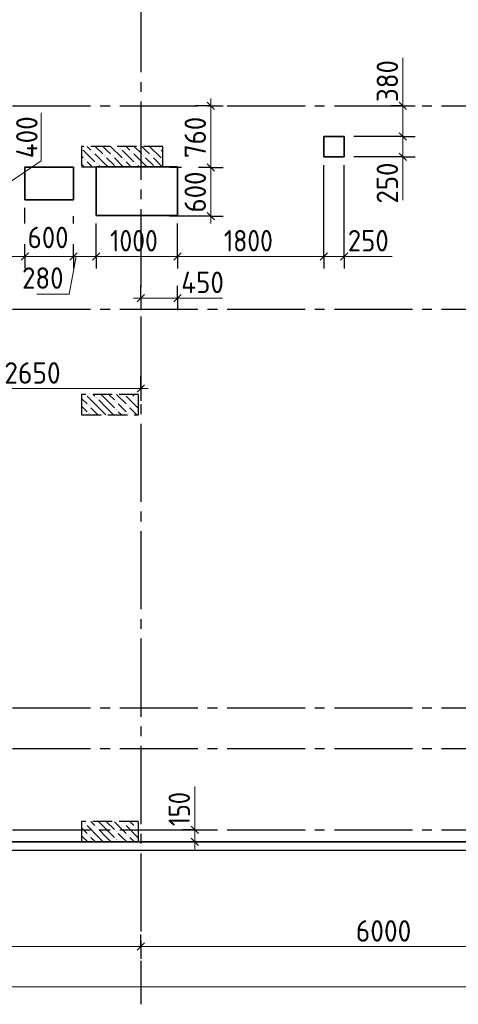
# Model space of a CAD drawing. Header units: millimetres. Extents: x 0 to 50400, y 0 to 36643.
# Tile 4 of 15: x 17023 to 22420, y 8317 to 20419. Entities that reach past the tile are written whole.
import ezdxf

# ---------------------------------------------------------------- set-up
doc = ezdxf.new("R2010")
doc.units = ezdxf.units.MM
doc.linetypes.add('______2', pattern=[324, 240, -84])
doc.linetypes.add('______5', pattern=[1320, 960, -120, 120, -120])
for name, color, linetype, lineweight in [('Standard', 7, 'Continuous', 25), ('ЖБ Перекрытие верхний уровень', 7, 'Continuous', 35), ('ЖБ Пилон', 7, 'Continuous', 35), ('Примечания', 7, 'Continuous', 13), ('Размерная линия_ общее', 7, 'Continuous', 13)]:
    doc.layers.add(name, color=color, linetype=linetype, lineweight=lineweight)
doc.layers.add('Оси', color=7, linetype='______5', true_color=0x656565)
doc.styles.add('ISOCPEUR', font='txt')

msp = doc.modelspace()

# ---------------------------------------------------------------- hatches: boundary and pattern name
at = {"layer": 'ЖБ Пилон', "linetype": 'Continuous', "lineweight": -3, "transparency": 33554687}
for points in [[(17919, 18793), (17924, 18798), (17928, 18793), (17924, 18788)], [(18255, 18841), (18260, 18846), (18264, 18841), (18260, 18836)], [(18399, 18793), (18404, 18798), (18408, 18793), (18404, 18788)], [(18735, 18841), (18740, 18846), (18744, 18841), (18740, 18836)], [(17823, 18697), (17828, 18702), (17832, 18697), (17828, 18692)], [(17967, 18649), (17972, 18654), (17976, 18649), (17972, 18645)], [(18063, 18745), (18068, 18750), (18072, 18745), (18068, 18741)], [(18159, 18745), (18164, 18750), (18168, 18745), (18164, 18741)], [(18303, 18697), (18308, 18702), (18312, 18697), (18308, 18692)], [(18447, 18649), (18452, 18654), (18456, 18649), (18452, 18645)], [(18543, 18745), (18548, 18750), (18552, 18745), (18548, 18741)], [(18639, 18745), (18644, 18750), (18648, 18745), (18644, 18741)], [(18783, 18697), (18785, 18700), (18785, 18695)], [(17967, 15769), (17972, 15774), (17976, 15769), (17972, 15765)], [(18447, 15769), (18452, 15774), (18456, 15769), (18452, 15765)], [(17871, 15673), (17876, 15678), (17880, 15673), (17876, 15668)], [(18207, 15721), (18212, 15726), (18216, 15721), (18212, 15716)], [(18207, 15625), (18212, 15630), (18216, 15625), (18212, 15621)], [(18351, 15673), (18356, 15678), (18360, 15673), (18356, 15668)], [(17871, 15577), (17876, 15582), (17880, 15577), (17876, 15572)], [(18351, 15577), (18356, 15582), (18360, 15577), (18356, 15572)], [(17823, 10537), (17828, 10542), (17832, 10537), (17828, 10532)], [(18303, 10537), (18308, 10542), (18312, 10537), (18308, 10532)], [(17967, 10489), (17972, 10494), (17976, 10489), (17972, 10485)], [(18207, 10441), (18212, 10446), (18216, 10441), (18212, 10436)], [(18447, 10489), (18452, 10494), (18456, 10489), (18452, 10485)], [(17871, 10393), (17876, 10398), (17880, 10393), (17876, 10388)], [(18207, 10345), (18212, 10350), (18216, 10345), (18212, 10340)], [(18351, 10393), (18356, 10398), (18360, 10393), (18356, 10388)]]:
    msp.add_hatch(color=7, dxfattribs=at).paths.add_polyline_path(points, flags=16)

# ---------------------------------------------------------------- linework, layer by layer
at = {"layer": 'Standard', "color": 254, "linetype": 'Continuous', "lineweight": -3, "true_color": 0xc4c4ff, "transparency": 33554687}
msp.add_lwpolyline([(8915, 10212), (40365, 10212), (40365, 32712), (8915, 32712), (8915, 10212)], dxfattribs=at)
at = {"layer": 'ЖБ Перекрытие верхний уровень', "color": 7, "linetype": 'Continuous', "lineweight": 35, "transparency": 33554687}
for p, q in [((21014, 18982), (20764, 18982)), ((20764, 18982), (20764, 18732)), ((21014, 18732), (21014, 18982)), ((20764, 18732), (21014, 18732)), ((17685, 18605), (17085, 18605)), ((17085, 18605), (17085, 18205)), ((17685, 18205), (17685, 18605)), ((18965, 18612), (17965, 18612)), ((17965, 18612), (17965, 18012)), ((18965, 18012), (18965, 18612)), ((17085, 18205), (17685, 18205)), ((17965, 18012), (18965, 18012)), ((15765, 10312), (33665, 10312))]:
    msp.add_line(p, q, dxfattribs=at)
at = {"layer": 'ЖБ Пилон', "color": 253, "linetype": '______2', "lineweight": -3, "true_color": 0xa0a0a0, "transparency": 33554687}
for p, q in [((18785, 18862), (17785, 18862)), ((17785, 18862), (17785, 18612)), ((18785, 18612), (18785, 18862)), ((17785, 18612), (18785, 18612)), ((18485, 15812), (17785, 15812)), ((17785, 15812), (17785, 15562)), ((18485, 15562), (18485, 15812)), ((17785, 15562), (18485, 15562)), ((18485, 10562), (17785, 10562)), ((17785, 10562), (17785, 10312)), ((18485, 10312), (18485, 10562)), ((17785, 10312), (18485, 10312))]:
    msp.add_line(p, q, dxfattribs=at)
at = {"layer": 'ЖБ Пилон', "color": 253, "linetype": 'Continuous', "lineweight": -3, "true_color": 0xa0a0a0, "transparency": 33554687}
for p, q in [((17804, 18817), (17948, 18673)), ((17854, 18862), (17900, 18817)), ((18092, 18625), (17948, 18769)), ((17950, 18862), (18044, 18769)), ((18092, 18817), (18046, 18862)), ((18140, 18769), (18092, 18817)), ((18142, 18862), (18284, 18721)), ((18284, 18817), (18428, 18673)), ((18334, 18862), (18380, 18817)), ((18572, 18625), (18428, 18769)), ((18430, 18862), (18524, 18769)), ((18572, 18817), (18526, 18862)), ((18620, 18769), (18572, 18817)), ((18622, 18862), (18764, 18721)), ((18764, 18817), (18785, 18796)), ((17785, 18740), (17804, 18721)), ((17785, 18644), (17817, 18612)), ((17913, 18612), (17852, 18673)), ((18092, 18721), (18188, 18625)), ((18188, 18721), (18297, 18612)), ((18393, 18612), (18332, 18673)), ((18572, 18721), (18668, 18625)), ((18668, 18721), (18777, 18612)), ((17996, 18625), (18008, 18612)), ((18092, 18625), (18104, 18612)), ((18476, 18625), (18488, 18612)), ((18572, 18625), (18584, 18612)), ((17785, 15764), (17852, 15697)), ((17996, 15649), (17852, 15793)), ((17929, 15812), (17948, 15793)), ((17996, 15745), (18092, 15649)), ((18092, 15745), (18024, 15812)), ((18092, 15745), (18188, 15649)), ((18120, 15812), (18188, 15745)), ((18216, 15812), (18332, 15697)), ((18476, 15649), (18332, 15793)), ((18409, 15812), (18428, 15793)), ((18476, 15745), (18485, 15736)), ((17804, 15649), (17785, 15668)), ((17852, 15601), (17804, 15649)), ((17900, 15649), (17986, 15562)), ((17996, 15649), (18082, 15562)), ((18092, 15649), (18178, 15562)), ((18284, 15649), (18236, 15697)), ((18332, 15601), (18284, 15649)), ((18380, 15649), (18466, 15562)), ((18476, 15649), (18485, 15640)), ((17785, 15572), (17794, 15562)), ((18236, 15601), (18274, 15562)), ((17802, 10562), (17804, 10561)), ((17898, 10562), (17948, 10513)), ((18092, 10465), (17994, 10562)), ((18092, 10561), (18188, 10465)), ((18188, 10561), (18332, 10417)), ((18282, 10562), (18284, 10561)), ((18378, 10562), (18428, 10513)), ((18485, 10552), (18474, 10562)), ((17785, 10484), (17852, 10417)), ((17996, 10369), (17852, 10513)), ((17996, 10465), (18092, 10369)), ((18092, 10465), (18188, 10369)), ((18284, 10369), (18236, 10417)), ((18476, 10369), (18332, 10513)), ((18476, 10465), (18485, 10456)), ((17804, 10369), (17785, 10388)), ((17852, 10321), (17804, 10369)), ((17900, 10369), (17956, 10312)), ((17996, 10369), (18052, 10312)), ((18092, 10369), (18148, 10312)), ((18236, 10321), (18244, 10312)), ((18332, 10321), (18284, 10369)), ((18380, 10369), (18436, 10312)), ((18476, 10369), (18485, 10360))]:
    msp.add_line(p, q, dxfattribs=at)
at = {"layer": 'Оси', "color": 8, "linetype": '______5', "lineweight": -3, "transparency": 33554687}
for p, q in [((18515, 32612), (18515, 8317)), ((9015, 19362), (42963, 19362)), ((9015, 16862), (42963, 16862)), ((9015, 11962), (42963, 11962)), ((9015, 11462), (42963, 11462)), ((9015, 10462), (42963, 10462))]:
    msp.add_line(p, q, dxfattribs=at)
at = {"layer": 'Примечания', "color": 7, "linetype": 'Continuous', "lineweight": 13, "transparency": 33554687}
for p, q in [((21739, 19362), (21739, 19952)), ((17289, 18682), (17289, 19272)), ((16815, 18363), (17289, 18682)), ((21739, 18732), (21739, 18202)), ((17633, 17047), (17717, 17510)), ((21015, 17510), (21605, 17510)), ((17233, 17047), (17633, 17047)), ((18745, 16998), (19520, 16998)), ((19178, 10462), (19178, 10994))]:
    msp.add_line(p, q, dxfattribs=at)
at = {"layer": 'Размерная линия_ общее', "color": 7, "linetype": 'Continuous', "lineweight": 25, "transparency": 33554687}
for p, q in [((19420, 19317), (19330, 19407)), ((21784, 19317), (21694, 19407)), ((21784, 18937), (21694, 19027)), ((21784, 18687), (21694, 18777)), ((19420, 18557), (19330, 18647)), ((19420, 17957), (19330, 18047)), ((17040, 17465), (17130, 17555)), ((17640, 17465), (17730, 17555)), ((17920, 17465), (18010, 17555)), ((18920, 17465), (19010, 17555)), ((20720, 17465), (20810, 17555)), ((20970, 17465), (21060, 17555)), ((18470, 16953), (18560, 17043)), ((18920, 16953), (19010, 17043)), ((18470, 15840), (18560, 15930)), ((19223, 10417), (19133, 10507)), ((19223, 10267), (19133, 10357)), ((18470, 8982), (18560, 9072))]:
    msp.add_line(p, q, dxfattribs=at)
at = {"layer": 'Размерная линия_ общее', "color": 7, "linetype": 'Continuous', "lineweight": 13, "transparency": 33554687}
for p, q in [((19375, 19362), (19375, 19452)), ((21739, 19362), (21739, 19452)), ((19375, 18602), (19375, 19362)), ((21739, 18982), (21739, 19362)), ((21739, 18732), (21739, 18982)), ((21739, 18732), (21739, 18642)), ((19375, 18002), (19375, 18602)), ((19375, 18002), (19375, 17912)), ((16265, 17510), (17085, 17510)), ((17085, 17510), (17685, 17510)), ((17685, 17510), (17965, 17510)), ((17965, 17510), (18965, 17510)), ((18965, 17510), (20765, 17510)), ((20765, 17510), (21015, 17510)), ((21015, 17510), (21105, 17510)), ((18515, 16998), (18425, 16998)), ((18515, 16998), (18965, 16998)), ((18965, 16998), (19055, 16998)), ((15865, 15885), (18515, 15885)), ((18515, 15885), (18605, 15885)), ((19178, 10462), (19178, 10552)), ((19178, 10312), (19178, 10222)), ((12515, 9027), (18515, 9027)), ((18515, 9027), (24515, 9027)), ((9265, 8532), (40065, 8532))]:
    msp.add_line(p, q, dxfattribs=at)
at = {"layer": 'Размерная линия_ общее', "color": 253, "linetype": 'Continuous', "lineweight": -3, "true_color": 0xa0a0a0, "transparency": 33554687}
for p, q in [((19375, 19362), (19184, 19362)), ((19375, 19362), (19225, 19362)), ((19375, 19362), (19525, 19362)), ((21739, 19362), (21589, 19362)), ((21739, 19362), (21889, 19362)), ((21739, 19362), (21739, 19362)), ((21739, 18982), (21589, 18982)), ((21739, 18982), (21889, 18982)), ((21739, 18732), (21589, 18732)), ((21739, 18732), (21889, 18732)), ((19012, 18602), (18865, 18602)), ((19375, 18602), (19225, 18602)), ((19375, 18602), (19525, 18602)), ((17085, 17913), (17085, 18105)), ((17685, 17913), (17685, 18002)), ((19375, 18002), (18865, 18002)), ((19375, 18002), (19225, 18002)), ((19375, 18002), (19525, 18002)), ((17085, 17510), (17085, 17660)), ((17685, 17510), (17685, 17660)), ((17965, 17510), (17965, 17660)), ((18965, 17510), (18965, 17660)), ((20765, 17510), (20765, 17660)), ((21015, 17510), (21015, 17660)), ((17085, 17510), (17085, 17360)), ((17685, 17510), (17685, 17360)), ((17965, 17510), (17965, 17360)), ((18965, 17510), (18965, 17360)), ((20765, 17510), (20765, 17360)), ((21015, 17510), (21015, 17360)), ((18515, 16998), (18515, 17148)), ((18965, 16998), (18965, 17148)), ((18515, 16998), (18515, 16848)), ((18515, 16998), (18515, 16998)), ((18965, 16998), (18965, 16848)), ((18965, 16998), (18965, 16998)), ((18515, 15885), (18515, 16035)), ((18515, 15885), (18515, 15735)), ((18515, 15885), (18515, 15785)), ((19178, 10462), (19028, 10462)), ((19178, 10462), (19328, 10462)), ((19178, 10462), (19178, 10462)), ((19178, 10312), (19028, 10312)), ((19178, 10312), (19328, 10312)), ((19178, 10312), (19178, 10312)), ((18515, 9027), (18515, 9177)), ((18515, 9027), (18515, 8877))]:
    msp.add_line(p, q, dxfattribs=at)
for points in [[(21739, 18982), (21719, 18982), (21719, 18982), (21135, 18982)], [(21739, 18732), (21719, 18732), (21719, 18732), (21135, 18732)], [(19375, 18602), (19355, 18602), (19355, 18602)], [(20765, 17510), (20765, 17530), (20765, 17530), (20765, 18632)], [(21015, 17510), (21015, 17530), (21015, 17530), (21015, 18632)], [(17965, 17510), (17965, 17530), (17965, 17530), (17965, 17530), (17965, 17530), (17965, 17530), (17965, 17530), (17965, 17912)], [(18965, 17510), (18965, 17530), (18965, 17530), (18965, 17530), (18965, 17530), (18965, 17912)], [(17085, 17510), (17085, 17530), (17085, 17530), (17085, 17530), (17085, 17530), (17085, 17530), (17085, 17530), (17085, 17570)], [(17685, 17510), (17685, 17530), (17685, 17530), (17685, 17530), (17685, 17530), (17685, 17530), (17685, 17530), (17685, 17570)]]:
    msp.add_lwpolyline(points, dxfattribs=at)
at = {"layer": 'Размерная линия_ общее', "color": 7, "linetype": 'Continuous', "lineweight": 13, "transparency": 33554687}
msp.add_lwpolyline([(19178, 10312), (19178, 10413), (19178, 10413), (19178, 10462)], dxfattribs=at)

# ---------------------------------------------------------------- texts
at = {"layer": 'Размерная линия_ общее', "color": 7, "linetype": 'Continuous', "lineweight": 25, "transparency": 33554687, "char_height": 264, "attachment_point": 7, "rotation": 90, "style": 'ISOCPEUR'}
for s, insert, width in [('\\W0.91;380', (21679, 19407), 674.39), ('\\W0.92;400', (17243, 18716), 701.33), ('\\W0.91;760', (19315, 18718), 674.39), ('\\W0.91;250', (21679, 18159), 674.39), ('\\W0.91;600', (19315, 18049), 674.38), ('\\W0.83;150', (19118, 10507), 610.29)]:
    msp.add_mtext(s, dxfattribs=dict(at, insert=insert, width=width))
at = {"layer": 'Размерная линия_ общее', "color": 7, "linetype": 'Continuous', "lineweight": 25, "transparency": 33554687, "char_height": 264, "attachment_point": 7, "style": 'ISOCPEUR'}
for s, insert, width in [('\\W0.91;600', (17121, 17610), 674.38), ('\\W0.87;1000', (18135, 17570), 800.29), ('\\W0.87;1800', (19535, 17570), 800.3), ('\\W0.91;250', (21060, 17570), 674.39), ('\\W0.91;280', (17052, 17111), 674.38), ('\\W0.92;450', (19010, 17058), 701.33), ('\\W0.93;2650', (16834, 15945), 861.7), ('\\W0.93;6000', (21159, 9087), 861.71)]:
    msp.add_mtext(s, dxfattribs=dict(at, insert=insert, width=width))

doc.saveas('drawing.dxf')
